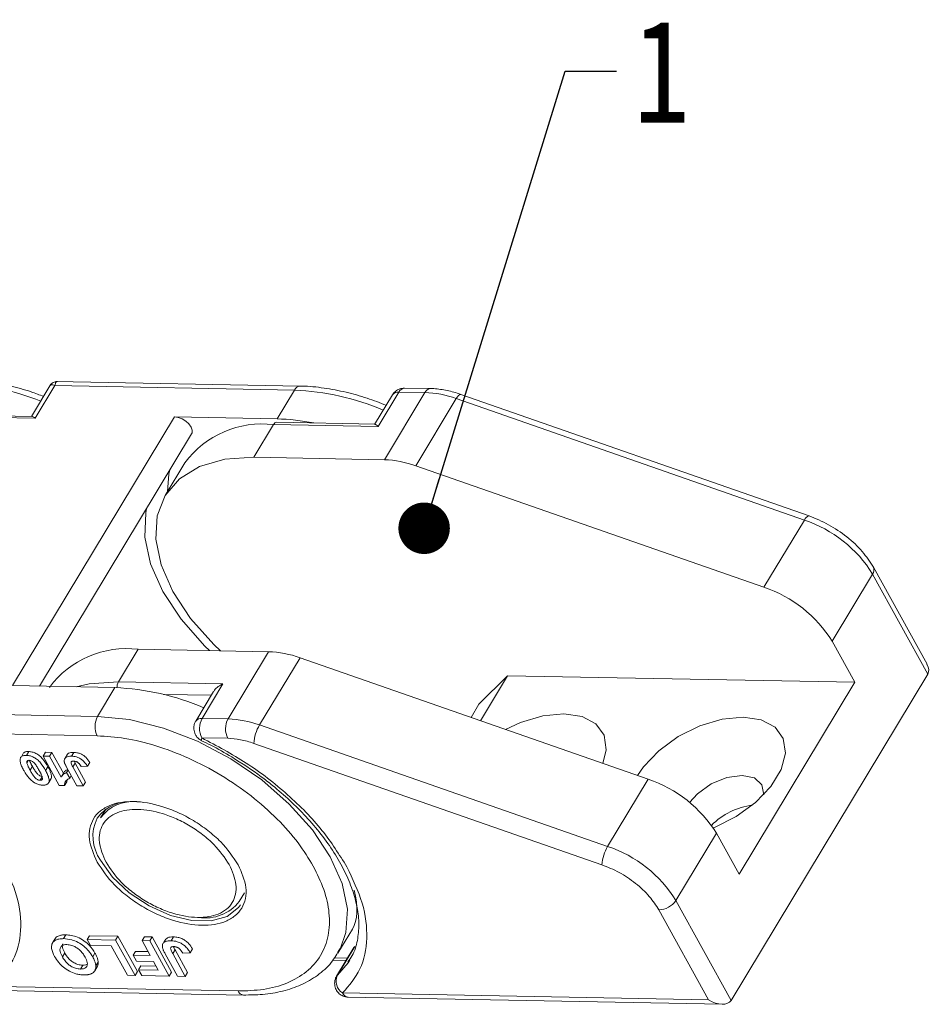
# Model space of a CAD drawing. Header units: millimetres. Extents: x 2698 to 3057, y -367 to -114.
# Tile 63 of 63: x 2997 to 3024, y -178 to -150. Entities that reach past the tile are written whole.
import ezdxf

# ---------------------------------------------------------------- set-up
doc = ezdxf.new("R2010")
doc.units = ezdxf.units.MM
doc.styles.get("Standard").update_dxf_attribs({"font": '仿宋_GB2312.ttf', "width": 0.8})
doc.dimstyles.new('副本 ISO-5', dxfattribs={"dimtxt": 3, "dimasz": 1.5, "dimexe": 1, "dimexo": 0.625, "dimgap": 0.5, "dimtad": 1, "dimtoh": 1, "dimdsep": 46, "dimtxsty": 'Standard', "dimcen": 2.5, "dimadec": 0, "dimazin": 0, "dimtfac": 1, "dimtmove": 0, "dimatfit": 3, "dimfxl": 0, "dimarcsym": 0})

msp = doc.modelspace()

# ---------------------------------------------------------------- linework, layer by layer
at = {"color": 7, "linetype": 'Continuous', "lineweight": 15}
for p, q in [((3005.316, -160.422), (2998.203, -160.286)), ((2998.055, -160.368), (2997.49, -161.305)), ((2997.597, -161.354), (2998.17, -160.403)), ((2998.17, -160.403), (3005.151, -160.536)), ((3005.151, -160.536), (3004.645, -161.375)), ((3007.589, -161.601), (3008.196, -160.594)), ((3008.954, -160.608), (3007.773, -162.566)), ((3008.196, -160.594), (3008.954, -160.608)), ((3009.119, -160.494), (3008.362, -160.48)), ((3008.012, -160.673), (3007.49, -161.538)), ((3008.69, -162.742), (3009.87, -160.785)), ((3009.87, -160.785), (3020.016, -164.322)), ((3020.152, -164.201), (3010.007, -160.663)), ((2994.781, -161.3), (2997.597, -161.354)), ((2997.511, -161.305), (2994.847, -161.255)), ((3001.655, -161.318), (2996.932, -169.148)), ((3004.645, -161.375), (3001.655, -161.318)), ((3007.505, -161.529), (3004.643, -161.474)), ((3003.97, -162.493), (3004.543, -161.543)), ((3004.543, -161.543), (3007.589, -161.601)), ((2997.721, -169.163), (3002.156, -161.81)), ((3001.958, -162.653), (3001.385, -163.604)), ((3003.97, -162.493), (3007.773, -162.566)), ((3008.69, -162.742), (3018.835, -166.28)), ((3020.016, -164.322), (3018.835, -166.28)), ((3020.152, -164.201), (3020.145, -164.2)), ((3023.59, -168.525), (3022.029, -165.699)), ((3020.825, -167.856), (3022.005, -165.899)), ((3022.005, -165.899), (3023.612, -168.809)), ((3000.023, -169.038), (3000.596, -168.087)), ((3004.4, -168.159), (3000.596, -168.087)), ((3020.825, -167.856), (3021.484, -169.051)), ((3004.4, -168.159), (3003.219, -170.117)), ((3004.136, -170.293), (3005.316, -168.335)), ((3015.461, -171.873), (3005.316, -168.335)), ((3011.362, -168.858), (3010.529, -169.691)), ((3010.572, -170.168), (3011.362, -168.858)), ((3021.484, -169.051), (3011.362, -168.858)), ((3017.877, -178.317), (3023.612, -168.809)), ((2996.932, -169.148), (2999.922, -169.205)), ((2999.922, -169.205), (2999.416, -170.044)), ((3003.069, -169.095), (3000.023, -169.038)), ((3002.461, -170.102), (3003.069, -169.095)), ((3018.111, -174.644), (3021.484, -169.051)), ((3002.731, -169.429), (3001.34, -169.402)), ((3002.798, -169.317), (3002.277, -170.182)), ((3010.529, -169.691), (3010.299, -170.073)), ((2999.416, -170.044), (2992.436, -169.911)), ((3003.219, -170.117), (3002.461, -170.102)), ((3014.281, -173.831), (3004.136, -170.293)), ((2992.294, -170.475), (2999.405, -170.61)), ((3003.208, -170.682), (3002.451, -170.668)), ((3014.117, -174.367), (3003.972, -170.829)), ((2997.261, -171.107), (2997.193, -171.219)), ((2997.34, -171.179), (2997.407, -171.067)), ((2997.826, -171.199), (2997.894, -171.087)), ((2998.3, -172.057), (2997.826, -171.199)), ((2997.826, -171.199), (2998.015, -171.202)), ((2998.082, -171.091), (2997.894, -171.087)), ((2998.015, -171.202), (2998.082, -171.091)), ((2998.015, -171.202), (2998.352, -171.813)), ((2998.419, -171.701), (2998.082, -171.091)), ((2998.539, -171.144), (2998.471, -171.256)), ((2998.657, -171.204), (2998.725, -171.092)), ((2997.354, -171.404), (2997.403, -171.323)), ((2997.448, -171.61), (2997.515, -171.498)), ((2997.968, -171.509), (2997.901, -171.621)), ((2998.812, -172.066), (2998.513, -171.526)), ((2998.693, -171.515), (2998.761, -171.403)), ((2998.693, -171.515), (2999, -172.07)), ((2998.761, -171.403), (2998.729, -171.339)), ((2999.067, -171.958), (2998.761, -171.403)), ((2999.118, -171.495), (2998.935, -171.503)), ((2999.118, -171.495), (2999.185, -171.384)), ((2997.74, -171.904), (2997.8, -171.806)), ((2998.428, -171.686), (2998.361, -171.798)), ((2998.514, -171.68), (2998.558, -171.607)), ((2998.514, -171.68), (2998.605, -171.845)), ((2998.605, -171.845), (2998.649, -171.772)), ((2997.995, -171.965), (2998.062, -171.853)), ((2998.3, -172.057), (2998.451, -172.059)), ((2998.518, -171.948), (2998.451, -172.059)), ((2998.518, -171.948), (2998.524, -171.893)), ((2999, -172.07), (2998.812, -172.066)), ((2999, -172.07), (2999.067, -171.958)), ((3015.461, -171.873), (3014.281, -173.831)), ((2999.655, -172.746), (2999.504, -172.996)), ((3016.27, -175.407), (3017.451, -173.45)), ((3018.111, -174.644), (3017.451, -173.45)), ((3003.546, -175.434), (3003.697, -175.183)), ((3017.877, -178.317), (3016.27, -175.407)), ((3015.775, -175.681), (3017.224, -178.305)), ((2998.426, -176.519), (2998.493, -176.408)), ((3006.422, -176.939), (3006.842, -176.243)), ((2998.17, -176.532), (2998.103, -176.644)), ((2999.113, -176.546), (2999.18, -176.434)), ((2999.113, -176.546), (2999.942, -176.561)), ((2999.208, -176.717), (2999.113, -176.546)), ((3000.009, -176.449), (2999.18, -176.434)), ((2999.942, -176.561), (3000.009, -176.449)), ((2999.942, -176.561), (3000.51, -177.591)), ((3000.578, -177.479), (3000.009, -176.449)), ((3000.71, -176.576), (3000.778, -176.464)), ((3000.71, -176.576), (3000.936, -176.58)), ((3000.951, -177.011), (3000.71, -176.576)), ((3001.004, -176.468), (3000.778, -176.464)), ((3000.936, -176.58), (3001.004, -176.468)), ((3000.936, -176.58), (3001.505, -177.61)), ((3001.572, -177.498), (3001.004, -176.468)), ((3001.405, -176.53), (3001.337, -176.642)), ((3001.561, -176.579), (3001.628, -176.467)), ((2998.389, -177.045), (2998.457, -176.933)), ((2999.81, -176.729), (2999.208, -176.717)), ((2999.273, -177.052), (2999.34, -176.94)), ((3000.284, -177.586), (2999.81, -176.729)), ((3000.453, -177.002), (3000.521, -176.89)), ((3000.888, -176.897), (3000.521, -176.89)), ((3001.746, -177.614), (3001.388, -176.965)), ((3001.604, -176.952), (3001.672, -176.84)), ((3001.604, -176.952), (3001.972, -177.618)), ((3002.039, -177.507), (3001.672, -176.84)), ((3002.113, -176.929), (3001.894, -176.938)), ((3002.113, -176.929), (3002.181, -176.817)), ((3006.888, -176.777), (3006.382, -177.616)), ((3006.406, -177.586), (3006.912, -176.747)), ((3006.482, -176.83), (3006.422, -176.939)), ((3006.888, -176.777), (3006.912, -176.747)), ((2999.365, -177.312), (2999.432, -177.201)), ((3000.548, -177.174), (3000.453, -177.002)), ((3000.453, -177.002), (3000.951, -177.011)), ((3001.045, -177.183), (3000.548, -177.174)), ((3001.184, -177.434), (3001.045, -177.183)), ((3006.266, -177.148), (3006.659, -177.156)), ((3006.701, -177.086), (3006.31, -177.079)), ((3006.715, -177.223), (3006.406, -177.586)), ((3006.764, -177.146), (3006.715, -177.223)), ((2998.914, -177.404), (2998.982, -177.292)), ((2999.334, -177.453), (2999.401, -177.341)), ((3000.51, -177.591), (3000.578, -177.479)), ((3000.611, -177.423), (3000.679, -177.311)), ((3000.706, -177.594), (3000.611, -177.423)), ((3000.611, -177.423), (3001.184, -177.434)), ((3001.121, -177.319), (3000.679, -177.311)), ((3001.505, -177.61), (3001.572, -177.498)), ((3001.972, -177.618), (3002.039, -177.507)), ((3000.51, -177.591), (3000.284, -177.586)), ((3001.505, -177.61), (3000.706, -177.594)), ((3001.972, -177.618), (3001.746, -177.614)), ((3003.51, -178.044), (2996.399, -177.909)), ((2996.558, -178.029), (3003.671, -178.164)), ((3017.224, -178.305), (3006.556, -178.102)), ((3006.717, -178.222), (3017.616, -178.429))]:
    msp.add_line(p, q, dxfattribs=at)
at = {"color": 7, "linetype": 'Continuous', "lineweight": 15, "flags": 128}
for points in [[(3010.007, -160.663), (3009.991, -160.662), (3009.965, -160.672), (3009.935, -160.697), (3009.903, -160.735), (3009.87, -160.785)], [(3002.156, -161.81), (3002.169, -161.78), (3002.173, -161.701), (3002.141, -161.613), (3002.077, -161.523), (3001.986, -161.442), (3001.879, -161.377), (3001.765, -161.334), (3001.655, -161.318)], [(3002.996, -168.132), (3002.803, -167.948), (3002.128, -167.192), (3001.609, -166.409), (3001.265, -165.63), (3001.111, -164.884), (3001.151, -164.2), (3001.385, -163.604), (3001.803, -163.12), (3002.389, -162.765), (3003.121, -162.553), (3003.97, -162.493)], [(3001.518, -162.868), (3001.492, -162.985), (3001.451, -163.494)], [(3002.673, -168.126), (3002.543, -167.999), (3001.85, -167.214), (3001.315, -166.404), (3000.957, -165.597), (3000.789, -164.822), (3000.817, -164.109), (3000.843, -163.987)], [(2998.794, -169.184), (2999.174, -169.097), (3000.023, -169.038)], [(2999.416, -170.044), (3000.35, -170.138), (3001.333, -170.382), (3002.328, -170.767), (3003.296, -171.278), (3004.199, -171.896), (3005.004, -172.596), (3005.679, -173.352), (3006.198, -174.134), (3006.541, -174.913), (3006.696, -175.659), (3006.655, -176.343), (3006.482, -176.83)], [(3014.144, -171.414), (3014.237, -171.013), (3014.176, -170.592), (3013.935, -170.261), (3013.535, -170.046), (3013.007, -169.964), (3012.394, -170.024), (3011.746, -170.219), (3011.307, -170.424)], [(3017.357, -173.294), (3017.4, -173.277), (3018.03, -172.962), (3018.592, -172.553), (3019.04, -172.083), (3019.338, -171.589), (3019.461, -171.112), (3019.4, -170.691), (3019.16, -170.36), (3018.759, -170.145), (3018.231, -170.064), (3017.618, -170.123), (3016.97, -170.318), (3016.34, -170.633), (3015.778, -171.042), (3015.33, -171.513), (3015.156, -171.767)], [(3002.451, -170.668), (3002.442, -170.707), (3002.44, -170.734), (3002.445, -170.748), (3002.447, -170.749)], [(3016.67, -172.55), (3016.9, -172.295), (3017.302, -172.009), (3017.758, -171.821), (3018.199, -171.761), (3018.557, -171.836), (3018.779, -172.037), (3018.832, -172.325)], [(3003.58, -175.532), (3003.523, -175.614), (3003.195, -175.873), (3002.728, -176.003), (3002.161, -175.992), (3001.54, -175.842), (3000.915, -175.564), (3000.336, -175.182), (2999.851, -174.726), (2999.499, -174.233)], [(3006.382, -177.616), (3006.387, -177.607), (3006.406, -177.586)]]:
    msp.add_lwpolyline(points, dxfattribs=at)
at = {"color": 7, "linetype": 'Continuous', "lineweight": 15}
for centre, radius, start, end in [((2995.067, -167.637), 7.294, 68.3448, 87.7425), ((3005.329, -160.618), 0.196, 93.1786, 155.2702), ((3004.852, -167.906), 7.376, 66.9302, 87.6801), ((3008.173, -160.794), 0.201, 83.2898, 143.2145), ((3008.378, -160.68), 0.201, 94.6003, 154.525), ((3009.129, -160.686), 0.192, 92.8711, 156.1688), ((3008.853, -163.598), 2.992, 70.1269, 88.0794), ((3004.652, -161.594), 0.121, 94.6003, 154.525), ((3004.496, -167.573), 6.2, 78.632, 88.6255), ((3004.214, -164.34), 2.817, 83.2898, 143.2145), ((3007.673, -165.556), 2.992, 70.1269, 88.0794), ((3020.204, -164.391), 0.2, 106.8843, 159.8837), ((3018.835, -167.857), 3.726, 31.6991, 71.5271), ((3021.844, -165.778), 0.201, 323.2832, 23.1993), ((3017.654, -169.814), 3.726, 31.6991, 71.5271), ((3000.267, -170.884), 2.817, 83.2898, 143.2145), ((3004.299, -171.149), 2.992, 70.1269, 88.0794), ((2999.607, -176.645), 7.446, 67.0294, 87.5808), ((3000.329, -169.207), 0.35, 151.0309, 179.929), ((2999.956, -170.337), 0.615, 151.5129, 206.3019), ((3002.436, -170.298), 0.197, 82.6109, 143.9068), ((3003.002, -170.395), 0.615, 151.5129, 206.3019), ((3003.759, -170.41), 0.615, 151.5129, 206.3019), ((3003.119, -173.107), 2.992, 70.1269, 88.0794), ((3005.142, -170.893), 1.172, 149.193, 176.8746), ((3014.281, -175.408), 3.726, 31.6991, 71.5271), ((3000.379, -173.733), 1.215, 83.0944, 143.5162), ((3000.452, -173.708), 1.186, 84.6992, 143.0479), ((3018.77, -174.674), 2.065, 97.3355, 135.1565), ((3000.486, -173.539), 1.206, 154.0035, 215.109), ((3015.287, -174.431), 1.172, 149.193, 176.8746), ((3013.1, -177.365), 3.726, 31.6991, 71.5271), ((3002.566, -174.677), 1.238, 260.6132, 322.2954), ((3015.759, -175.066), 0.615, 271.517, 326.2977), ((3006.777, -177.758), 0.409, 155.2299, 237.2051), ((3003.695, -177.964), 0.202, 203.351, 262.4785), ((3006.734, -178.031), 0.192, 201.6515, 264.851)]:
    msp.add_arc(centre, radius, start, end, dxfattribs=at)
for centre, major_axis, ratio, start_param, end_param in [((3023.128, -168.517), (-0.484, 0.292), 0.577335, 3.141552, 3.92695), ((3002.654, -172.344), (-4.084, 4.033), 0.34974, 3.225638, 3.671321), ((3017.393, -178.025), (-0.484, 0.292), 0.577335, 1.570756, 3.141552)]:
    msp.add_ellipse(centre, major_axis=major_axis, ratio=ratio, start_param=start_param, end_param=end_param, dxfattribs=at)
for points, knots in [([(2997.841, -160.723), (2997.72, -160.676), (2997.393, -160.551), (2996.848, -160.402), (2996.214, -160.284), (2995.765, -160.23), (2995.543, -160.238), (2995.522, -160.239)], [0, 0, 0, 0, 0.152792, 0.412524, 0.687556, 0.970748, 1, 1, 1, 1]), ([(2998.244, -160.287), (2998.223, -160.288), (2998.181, -160.291), (2998.122, -160.315), (2998.07, -160.352), (2998.045, -160.386), (2998.034, -160.403)], [0, 0, 0, 0, 0.245667, 0.5, 0.754333, 1, 1, 1, 1]), ([(2998.246, -160.288), (2998.245, -160.288), (2998.228, -160.282), (2998.207, -160.3), (2998.182, -160.342), (2998.175, -160.382), (2998.17, -160.403)], [0, 0, 0, 0, 0.017633, 0.425758, 0.692241, 1, 1, 1, 1]), ([(2998.17, -160.403), (2998.15, -160.395), (2998.112, -160.38), (2998.064, -160.379), (2998.038, -160.387), (2998.033, -160.405), (2998.033, -160.405)], [0, 0, 0, 0, 0.30764, 0.574047, 0.982149, 1, 1, 1, 1]), ([(3007.827, -160.979), (3007.643, -160.908), (3007.253, -160.757), (3006.644, -160.587), (3006.01, -160.471), (3005.56, -160.417), (3005.339, -160.425), (3005.318, -160.425)], [0, 0, 0, 0, 0.21558, 0.456063, 0.710711, 0.972916, 1, 1, 1, 1]), ([(3008.362, -160.481), (3008.314, -160.485), (3008.218, -160.492), (3008.092, -160.564), (3008.038, -160.638), (3008.013, -160.674)], [0, 0, 0, 0, 0.344912, 0.686749, 1, 1, 1, 1]), ([(3010.007, -160.666), (3009.969, -160.652), (3009.802, -160.592), (3009.505, -160.529), (3009.244, -160.486), (3009.122, -160.495), (3009.119, -160.495)], [0, 0, 0, 0, 0.127351, 0.55607, 0.989607, 1, 1, 1, 1]), ([(2997.511, -161.307), (2997.512, -161.307), (2997.528, -161.3), (2997.558, -161.323), (2997.589, -161.347), (2997.596, -161.353), (2997.597, -161.354)], [0, 0, 0, 0, 0.059879, 0.789821, 0.984042, 1, 1, 1, 1]), ([(3007.505, -161.532), (3007.514, -161.534), (3007.534, -161.539), (3007.568, -161.577), (3007.589, -161.6), (3007.589, -161.601)], [0, 0, 0, 0, 0.457076, 0.987772, 1, 1, 1, 1]), ([(3022.029, -165.699), (3021.929, -165.543), (3021.728, -165.233), (3021.265, -164.804), (3020.727, -164.437), (3020.339, -164.279), (3020.146, -164.2)], [0, 0, 0, 0, 0.250933, 0.501252, 0.750944, 1, 1, 1, 1]), ([(3002.802, -169.318), (3002.809, -169.306), (3002.837, -169.253), (3002.93, -169.173), (3003.02, -169.118), (3003.068, -169.096), (3003.069, -169.095)], [0, 0, 0, 0, 0.14157, 0.575511, 0.990439, 1, 1, 1, 1]), ([(3002.278, -170.182), (3002.276, -170.184), (3002.253, -170.211), (3002.231, -170.28), (3002.223, -170.347), (3002.219, -170.381)], [0, 0, 0, 0, 0.030018, 0.509064, 1, 1, 1, 1]), ([(3002.219, -170.381), (3002.224, -170.433), (3002.231, -170.509), (3002.284, -170.612), (3002.347, -170.692), (3002.415, -170.728), (3002.447, -170.746)], [0, 0, 0, 0, 0.341362, 0.497827, 0.760064, 1, 1, 1, 1]), ([(2999.405, -170.61), (2999.671, -170.627), (3000.218, -170.662), (3001.123, -170.884), (3002.073, -171.241), (3003.019, -171.737), (3003.899, -172.342), (3004.659, -173.016), (3005.277, -173.713), (3005.563, -174.181), (3005.702, -174.408)], [0, 0, 0, 0, 0.116516, 0.240011, 0.368641, 0.5, 0.631359, 0.759989, 0.883484, 1, 1, 1, 1]), ([(3002.451, -170.668), (3002.891, -170.901), (3003.785, -171.375), (3004.982, -172.309), (3006.002, -173.345), (3006.458, -174.069), (3006.682, -174.426)], [0, 0, 0, 0, 0.2464531, 0.5, 0.7535469, 1, 1, 1, 1]), ([(3002.445, -170.753), (3002.535, -170.795), (3002.835, -170.936), (3003.125, -171.106), (3003.328, -171.225)], [0, 0, 0, 0, 0.298992, 1, 1, 1, 1]), ([(2997.165, -171.262), (2997.17, -171.251), (2997.18, -171.229), (2997.208, -171.205), (2997.243, -171.189), (2997.279, -171.181), (2997.312, -171.179), (2997.33, -171.179), (2997.34, -171.179)], [0, 0, 0, 0, 0.198198, 0.402912, 0.587132, 0.777233, 0.888271, 1, 1, 1, 1]), ([(2997.407, -171.067), (2997.396, -171.067), (2997.375, -171.067), (2997.34, -171.071), (2997.305, -171.079), (2997.277, -171.092), (2997.265, -171.104), (2997.262, -171.107)], [0, 0, 0, 0, 0.181274, 0.363619, 0.620318, 0.884712, 1, 1, 1, 1]), ([(2997.34, -171.179), (2997.378, -171.182), (2997.448, -171.188), (2997.559, -171.235), (2997.665, -171.303), (2997.792, -171.435), (2997.857, -171.545), (2997.901, -171.621)], [0, 0, 0, 0, 0.163658, 0.30077, 0.437488, 0.617131, 1, 1, 1, 1]), ([(2997.968, -171.509), (2997.923, -171.431), (2997.859, -171.323), (2997.731, -171.19), (2997.623, -171.12), (2997.508, -171.075), (2997.441, -171.07), (2997.407, -171.067)], [0, 0, 0, 0, 0.392565, 0.550331, 0.709672, 0.855834, 1, 1, 1, 1]), ([(2998.444, -171.363), (2998.444, -171.337), (2998.442, -171.287), (2998.487, -171.234), (2998.562, -171.206), (2998.624, -171.204), (2998.657, -171.204)], [0, 0, 0, 0, 0.250131, 0.500424, 0.737579, 1, 1, 1, 1]), ([(2998.725, -171.092), (2998.683, -171.094), (2998.612, -171.097), (2998.551, -171.123), (2998.541, -171.143), (2998.54, -171.145)], [0, 0, 0, 0, 0.571961, 0.966852, 1, 1, 1, 1]), ([(2998.657, -171.204), (2998.703, -171.207), (2998.778, -171.213), (2998.892, -171.26), (2998.984, -171.322), (2999.062, -171.404), (2999.099, -171.465), (2999.118, -171.495)], [0, 0, 0, 0, 0.260797, 0.425867, 0.59129, 0.792805, 1, 1, 1, 1]), ([(2999.185, -171.384), (2999.153, -171.333), (2999.105, -171.257), (2998.996, -171.169), (2998.904, -171.123), (2998.81, -171.097), (2998.754, -171.094), (2998.725, -171.092)], [0, 0, 0, 0, 0.338888, 0.504857, 0.671216, 0.832562, 1, 1, 1, 1]), ([(3003.328, -171.225), (3003.62, -171.412), (3004.03, -171.674), (3004.585, -172.109), (3005.029, -172.493), (3005.505, -172.969), (3005.939, -173.479), (3006.319, -174.013), (3006.627, -174.557), (3006.854, -175.096), (3006.994, -175.618), (3007.046, -176.118), (3006.997, -176.588), (3006.891, -176.957), (3006.752, -177.141), (3006.705, -177.204)], [0, 0, 0, 0, 0.106435, 0.149367, 0.220005, 0.292274, 0.368645, 0.44702, 0.526656, 0.607159, 0.688637, 0.771795, 0.858426, 0.952049, 1, 1, 1, 1]), ([(2997.259, -171.607), (2997.239, -171.568), (2997.2, -171.495), (2997.162, -171.387), (2997.151, -171.308), (2997.162, -171.271), (2997.165, -171.262)], [0, 0, 0, 0, 0.315332, 0.60954, 0.905311, 1, 1, 1, 1]), ([(2997.354, -171.404), (2997.352, -171.393), (2997.349, -171.37), (2997.356, -171.342), (2997.38, -171.326), (2997.403, -171.322), (2997.416, -171.322), (2997.419, -171.322)], [0, 0, 0, 0, 0.254136, 0.511473, 0.743296, 0.955163, 1, 1, 1, 1]), ([(2997.448, -171.61), (2997.437, -171.591), (2997.422, -171.563), (2997.402, -171.524), (2997.386, -171.49), (2997.367, -171.449), (2997.359, -171.419), (2997.354, -171.404)], [0, 0, 0, 0, 0.274633, 0.411949, 0.549338, 0.773806, 1, 1, 1, 1]), ([(2997.419, -171.322), (2997.434, -171.323), (2997.46, -171.326), (2997.5, -171.342), (2997.543, -171.373), (2997.6, -171.431), (2997.655, -171.516), (2997.692, -171.582), (2997.711, -171.615)], [0, 0, 0, 0, 0.107873, 0.187625, 0.267851, 0.429991, 0.712205, 1, 1, 1, 1]), ([(2997.515, -171.498), (2997.505, -171.479), (2997.489, -171.451), (2997.47, -171.413), (2997.453, -171.378), (2997.439, -171.348), (2997.433, -171.328), (2997.432, -171.324)], [0, 0, 0, 0, 0.325963, 0.488942, 0.65201, 0.918431, 1, 1, 1, 1]), ([(2997.808, -171.793), (2997.793, -171.791), (2997.768, -171.788), (2997.727, -171.772), (2997.679, -171.738), (2997.622, -171.676), (2997.567, -171.591), (2997.533, -171.529), (2997.515, -171.498)], [0, 0, 0, 0, 0.104756, 0.185457, 0.266418, 0.46589, 0.731119, 1, 1, 1, 1]), ([(2998.062, -171.853), (2998.066, -171.839), (2998.073, -171.812), (2998.07, -171.766), (2998.06, -171.72), (2998.042, -171.662), (2998.012, -171.591), (2997.983, -171.536), (2997.968, -171.509)], [0, 0, 0, 0, 0.139146, 0.281957, 0.412162, 0.543334, 0.77068, 1, 1, 1, 1]), ([(2998.513, -171.526), (2998.508, -171.516), (2998.497, -171.497), (2998.483, -171.469), (2998.47, -171.442), (2998.46, -171.415), (2998.45, -171.389), (2998.446, -171.372), (2998.444, -171.363)], [0, 0, 0, 0, 0.17356, 0.347204, 0.509111, 0.671402, 0.835171, 1, 1, 1, 1]), ([(2998.724, -171.346), (2998.708, -171.347), (2998.681, -171.348), (2998.654, -171.361), (2998.642, -171.381), (2998.649, -171.433), (2998.674, -171.479), (2998.693, -171.515)], [0, 0, 0, 0, 0.18477, 0.299721, 0.415218, 0.548197, 1, 1, 1, 1]), ([(2998.851, -171.396), (2998.844, -171.39), (2998.829, -171.379), (2998.805, -171.365), (2998.781, -171.356), (2998.759, -171.35), (2998.74, -171.347), (2998.729, -171.347), (2998.724, -171.346)], [0, 0, 0, 0, 0.1867906, 0.3791992, 0.5551697, 0.7385785, 0.8683668, 1, 1, 1, 1]), ([(2998.935, -171.503), (2998.931, -171.496), (2998.923, -171.483), (2998.911, -171.464), (2998.898, -171.446), (2998.884, -171.429), (2998.869, -171.412), (2998.857, -171.401), (2998.851, -171.396)], [0, 0, 0, 0, 0.180506, 0.361241, 0.518043, 0.675328, 0.83608, 1, 1, 1, 1]), ([(2997.547, -171.955), (2997.528, -171.941), (2997.491, -171.914), (2997.431, -171.855), (2997.368, -171.78), (2997.318, -171.706), (2997.283, -171.648), (2997.267, -171.621), (2997.259, -171.607)], [0, 0, 0, 0, 0.135635, 0.2748349, 0.5195262, 0.7698916, 0.8848781, 1, 1, 1, 1]), ([(2997.74, -171.904), (2997.726, -171.903), (2997.7, -171.9), (2997.66, -171.884), (2997.611, -171.85), (2997.554, -171.788), (2997.5, -171.703), (2997.465, -171.641), (2997.448, -171.61)], [0, 0, 0, 0, 0.104756, 0.185457, 0.266418, 0.46589, 0.731119, 1, 1, 1, 1]), ([(2997.711, -171.615), (2997.722, -171.634), (2997.737, -171.663), (2997.757, -171.701), (2997.773, -171.736), (2997.792, -171.776), (2997.8, -171.807), (2997.805, -171.822)], [0, 0, 0, 0, 0.273739, 0.410607, 0.547546, 0.772914, 1, 1, 1, 1]), ([(2997.805, -171.822), (2997.807, -171.833), (2997.811, -171.856), (2997.803, -171.884), (2997.779, -171.901), (2997.756, -171.904), (2997.743, -171.904), (2997.74, -171.904)], [0, 0, 0, 0, 0.25457, 0.512358, 0.744117, 0.959931, 1, 1, 1, 1]), ([(2997.901, -171.621), (2997.911, -171.64), (2997.931, -171.678), (2997.958, -171.736), (2997.982, -171.794), (2997.998, -171.853), (2998.007, -171.912), (2997.999, -171.947), (2997.995, -171.965)], [0, 0, 0, 0, 0.157873, 0.316094, 0.480864, 0.646911, 0.820617, 1, 1, 1, 1]), ([(2998.362, -171.799), (2998.374, -171.782), (2998.397, -171.747), (2998.45, -171.708), (2998.493, -171.689), (2998.514, -171.68)], [0, 0, 0, 0, 0.338737, 0.666225, 1, 1, 1, 1]), ([(2998.546, -171.586), (2998.532, -171.593), (2998.496, -171.61), (2998.457, -171.645), (2998.437, -171.674), (2998.429, -171.687)], [0, 0, 0, 0, 0.288949, 0.697339, 1, 1, 1, 1]), ([(2997.819, -172.047), (2997.808, -172.047), (2997.786, -172.046), (2997.747, -172.041), (2997.7, -172.031), (2997.648, -172.012), (2997.595, -171.987), (2997.563, -171.966), (2997.547, -171.955)], [0, 0, 0, 0, 0.1283328, 0.2574326, 0.440518, 0.6291612, 0.8116088, 1, 1, 1, 1]), ([(2997.995, -171.965), (2997.99, -171.975), (2997.979, -171.997), (2997.951, -172.021), (2997.916, -172.037), (2997.88, -172.045), (2997.848, -172.047), (2997.829, -172.047), (2997.819, -172.047)], [0, 0, 0, 0, 0.1987876, 0.4041893, 0.5865566, 0.7745054, 0.8868914, 1, 1, 1, 1]), ([(2998.032, -171.895), (2998.037, -171.891), (2998.051, -171.879), (2998.058, -171.863), (2998.062, -171.853)], [0, 0, 0, 0, 0.346608, 1, 1, 1, 1]), ([(2998.605, -171.845), (2998.584, -171.854), (2998.54, -171.874), (2998.491, -171.921), (2998.449, -171.978), (2998.45, -172.032), (2998.451, -172.059)], [0, 0, 0, 0, 0.231991, 0.470608, 0.725524, 1, 1, 1, 1]), ([(3003.515, -174.366), (3003.362, -174.139), (3003.126, -173.788), (3002.638, -173.364), (3002.214, -173.072), (3001.758, -172.832), (3001.158, -172.605), (3000.44, -172.482), (2999.839, -172.579), (2999.489, -172.792), (2999.335, -172.934), (2999.298, -173.028), (2999.298, -173.03)], [0, 0, 0, 0, 0.159417, 0.246117, 0.332891, 0.419591, 0.506365, 0.665781, 0.825198, 0.911899, 0.998672, 1, 1, 1, 1]), ([(2999.662, -174.293), (2999.577, -174.095), (2999.445, -173.791), (2999.466, -173.428), (2999.56, -173.183), (2999.733, -172.984), (3000.047, -172.802), (3000.568, -172.716), (3001.196, -172.824), (3001.72, -173.022), (3002.118, -173.232), (3002.488, -173.486), (3002.914, -173.857), (3003.12, -174.163), (3003.253, -174.361)], [0, 0, 0, 0, 0.119721, 0.184892, 0.25, 0.31517, 0.380279, 0.5, 0.619721, 0.684892, 0.75, 0.81517, 0.880279, 1, 1, 1, 1]), ([(2999.298, -173.03), (2999.256, -173.118), (2999.173, -173.297), (2999.154, -173.714), (2999.304, -174.062), (2999.4, -174.288)], [0, 0, 0, 0, 0.257486, 0.519196, 1, 1, 1, 1]), ([(2996.405, -177.814), (2996.605, -177.606), (2997.012, -177.182), (2997.22, -176.298), (2997.128, -175.299), (2996.791, -174.586), (2996.625, -174.235)], [0, 0, 0, 0, 0.2461706, 0.5, 0.7538294, 1, 1, 1, 1]), ([(2999.4, -174.288), (2999.553, -174.515), (2999.789, -174.865), (3000.277, -175.29), (3000.701, -175.581), (3001.157, -175.822), (3001.757, -176.048), (3002.476, -176.172), (3003.073, -176.073), (3003.432, -175.865), (3003.63, -175.637), (3003.738, -175.356), (3003.763, -174.941), (3003.612, -174.592), (3003.515, -174.366)], [0, 0, 0, 0, 0.119721, 0.184834, 0.25, 0.315112, 0.380279, 0.5, 0.619721, 0.684834, 0.75, 0.815112, 0.880279, 1, 1, 1, 1]), ([(3003.253, -174.361), (3003.338, -174.558), (3003.47, -174.863), (3003.449, -175.225), (3003.355, -175.471), (3003.182, -175.67), (3002.868, -175.851), (3002.347, -175.938), (3001.719, -175.83), (3001.195, -175.632), (3000.797, -175.422), (3000.427, -175.168), (3000.001, -174.797), (2999.795, -174.491), (2999.662, -174.293)], [0, 0, 0, 0, 0.119721, 0.184892, 0.25, 0.31517, 0.380279, 0.5, 0.619721, 0.684892, 0.75, 0.81517, 0.880279, 1, 1, 1, 1]), ([(3005.702, -174.408), (3005.814, -174.634), (3006.043, -175.1), (3006.19, -175.789), (3006.166, -176.447), (3005.942, -177.031), (3005.53, -177.502), (3004.959, -177.83), (3004.282, -178.022), (3003.762, -178.037), (3003.51, -178.044)], [0, 0, 0, 0, 0.116516, 0.240011, 0.368641, 0.5, 0.631359, 0.759989, 0.883484, 1, 1, 1, 1]), ([(3015.775, -175.681), (3015.69, -175.548), (3015.516, -175.277), (3015.107, -174.898), (3014.629, -174.574), (3014.285, -174.435), (3014.117, -174.367)], [0, 0, 0, 0, 0.244904, 0.5, 0.755096, 1, 1, 1, 1]), ([(3006.682, -174.426), (3006.851, -174.782), (3007.195, -175.505), (3007.308, -176.523), (3007.129, -177.431), (3006.745, -177.88), (3006.556, -178.102)], [0, 0, 0, 0, 0.246453, 0.5, 0.753547, 1, 1, 1, 1]), ([(2998.493, -176.408), (2998.458, -176.408), (2998.388, -176.409), (2998.281, -176.434), (2998.2, -176.475), (2998.181, -176.523), (2998.176, -176.535)], [0, 0, 0, 0, 0.24493, 0.495522, 0.875497, 1, 1, 1, 1]), ([(2999.34, -176.94), (2999.291, -176.862), (2999.21, -176.733), (2999.02, -176.573), (2998.834, -176.472), (2998.651, -176.417), (2998.544, -176.411), (2998.493, -176.408)], [0, 0, 0, 0, 0.286557, 0.472916, 0.659553, 0.83995, 1, 1, 1, 1]), ([(2998.16, -177.035), (2998.124, -176.958), (2998.063, -176.829), (2998.075, -176.672), (2998.151, -176.574), (2998.276, -176.523), (2998.378, -176.521), (2998.426, -176.519)], [0, 0, 0, 0, 0.285867, 0.472386, 0.659209, 0.841724, 1, 1, 1, 1]), ([(2998.389, -177.045), (2998.363, -176.992), (2998.321, -176.907), (2998.316, -176.798), (2998.358, -176.73), (2998.431, -176.694), (2998.493, -176.692), (2998.521, -176.691)], [0, 0, 0, 0, 0.299277, 0.48955, 0.681144, 0.854685, 1, 1, 1, 1]), ([(2998.457, -176.933), (2998.432, -176.881), (2998.391, -176.797), (2998.38, -176.703), (2998.401, -176.674), (2998.406, -176.666)], [0, 0, 0, 0, 0.538856, 0.881446, 1, 1, 1, 1]), ([(2998.426, -176.519), (2998.503, -176.526), (2998.638, -176.537), (2998.849, -176.623), (2999.022, -176.738), (2999.171, -176.886), (2999.237, -176.993), (2999.273, -177.052)], [0, 0, 0, 0, 0.24017, 0.421217, 0.602249, 0.783608, 1, 1, 1, 1]), ([(2998.521, -176.691), (2998.568, -176.696), (2998.65, -176.704), (2998.778, -176.762), (2998.892, -176.842), (2998.985, -176.944), (2999.03, -177.019), (2999.051, -177.054)], [0, 0, 0, 0, 0.223725, 0.396484, 0.568818, 0.795185, 1, 1, 1, 1]), ([(3001.305, -176.77), (3001.304, -176.739), (3001.302, -176.678), (3001.357, -176.615), (3001.447, -176.582), (3001.521, -176.58), (3001.561, -176.579)], [0, 0, 0, 0, 0.252615, 0.502607, 0.739519, 1, 1, 1, 1]), ([(3001.628, -176.467), (3001.563, -176.469), (3001.47, -176.471), (3001.422, -176.518), (3001.408, -176.532)], [0, 0, 0, 0, 0.697351, 1, 1, 1, 1]), ([(3001.561, -176.579), (3001.619, -176.584), (3001.712, -176.592), (3001.851, -176.651), (3001.96, -176.727), (3002.05, -176.824), (3002.093, -176.895), (3002.113, -176.929)], [0, 0, 0, 0, 0.275623, 0.438658, 0.601859, 0.808255, 1, 1, 1, 1]), ([(3002.181, -176.817), (3002.149, -176.766), (3002.098, -176.684), (3001.983, -176.58), (3001.872, -176.516), (3001.748, -176.475), (3001.671, -176.47), (3001.628, -176.467)], [0, 0, 0, 0, 0.28604, 0.458882, 0.632659, 0.793219, 1, 1, 1, 1]), ([(2998.982, -177.292), (2998.935, -177.288), (2998.855, -177.28), (2998.731, -177.226), (2998.622, -177.152), (2998.527, -177.05), (2998.481, -176.973), (2998.457, -176.933)], [0, 0, 0, 0, 0.2242, 0.389741, 0.554961, 0.764875, 1, 1, 1, 1]), ([(2999.432, -177.201), (2999.431, -177.186), (2999.428, -177.157), (2999.417, -177.112), (2999.402, -177.069), (2999.384, -177.026), (2999.364, -176.983), (2999.348, -176.954), (2999.34, -176.94)], [0, 0, 0, 0, 0.1771424, 0.3556156, 0.5153916, 0.6757788, 0.8376976, 1, 1, 1, 1]), ([(3001.388, -176.965), (3001.377, -176.946), (3001.362, -176.918), (3001.343, -176.88), (3001.329, -176.847), (3001.314, -176.81), (3001.308, -176.783), (3001.305, -176.77)], [0, 0, 0, 0, 0.2893179, 0.4339745, 0.5788177, 0.7885957, 1, 1, 1, 1]), ([(3001.641, -176.75), (3001.621, -176.751), (3001.59, -176.752), (3001.557, -176.767), (3001.542, -176.791), (3001.551, -176.854), (3001.581, -176.909), (3001.604, -176.952)], [0, 0, 0, 0, 0.18477, 0.299721, 0.415218, 0.548197, 1, 1, 1, 1]), ([(3001.672, -176.84), (3001.656, -176.814), (3001.638, -176.784), (3001.631, -176.756), (3001.63, -176.751)], [0, 0, 0, 0, 0.857685, 1, 1, 1, 1]), ([(3001.793, -176.809), (3001.784, -176.803), (3001.767, -176.789), (3001.738, -176.773), (3001.709, -176.761), (3001.683, -176.755), (3001.66, -176.751), (3001.647, -176.751), (3001.641, -176.75)], [0, 0, 0, 0, 0.186791, 0.379199, 0.55517, 0.738578, 0.868367, 1, 1, 1, 1]), ([(3001.894, -176.938), (3001.89, -176.93), (3001.88, -176.914), (3001.865, -176.891), (3001.849, -176.87), (3001.833, -176.849), (3001.815, -176.829), (3001.8, -176.816), (3001.793, -176.809)], [0, 0, 0, 0, 0.180506, 0.361241, 0.518043, 0.675328, 0.83608, 1, 1, 1, 1]), ([(3003.669, -178.161), (3003.857, -178.16), (3004.257, -178.158), (3004.819, -178.057), (3005.36, -177.876), (3005.838, -177.598), (3006.234, -177.248), (3006.402, -176.95), (3006.481, -176.81)], [0, 0, 0, 0, 0.148206, 0.315855, 0.486222, 0.660229, 0.840327, 1, 1, 1, 1]), ([(2999.012, -177.575), (2998.975, -177.573), (2998.902, -177.57), (2998.76, -177.54), (2998.591, -177.472), (2998.416, -177.356), (2998.264, -177.205), (2998.197, -177.095), (2998.16, -177.035)], [0, 0, 0, 0, 0.115686, 0.234115, 0.41615, 0.598228, 0.779157, 1, 1, 1, 1]), ([(2998.914, -177.404), (2998.892, -177.402), (2998.847, -177.4), (2998.762, -177.381), (2998.664, -177.339), (2998.576, -177.279), (2998.513, -177.219), (2998.449, -177.144), (2998.413, -177.085), (2998.389, -177.045)], [0, 0, 0, 0, 0.11085, 0.2248001, 0.3900731, 0.5550254, 0.6586813, 0.7652557, 1, 1, 1, 1]), ([(2999.051, -177.054), (2999.077, -177.107), (2999.119, -177.192), (2999.123, -177.299), (2999.082, -177.364), (2999.009, -177.4), (2998.945, -177.403), (2998.914, -177.404)], [0, 0, 0, 0, 0.303112, 0.485747, 0.669483, 0.839714, 1, 1, 1, 1]), ([(2999.115, -177.262), (2999.101, -177.27), (2999.066, -177.291), (2999.014, -177.291), (2998.982, -177.292)], [0, 0, 0, 0, 0.395476, 1, 1, 1, 1]), ([(2999.273, -177.052), (2999.283, -177.071), (2999.304, -177.109), (2999.326, -177.16), (2999.342, -177.203), (2999.354, -177.24), (2999.362, -177.277), (2999.364, -177.301), (2999.365, -177.312)], [0, 0, 0, 0, 0.213852, 0.428483, 0.569883, 0.711695, 0.855402, 1, 1, 1, 1]), ([(2999.4, -177.34), (2999.404, -177.334), (2999.418, -177.311), (2999.428, -177.274), (2999.433, -177.233), (2999.433, -177.212), (2999.432, -177.201)], [0, 0, 0, 0, 0.1641, 0.576176, 0.787449, 1, 1, 1, 1]), ([(2999.237, -177.539), (2999.229, -177.543), (2999.213, -177.55), (2999.187, -177.558), (2999.159, -177.564), (2999.121, -177.571), (2999.073, -177.575), (2999.032, -177.575), (2999.012, -177.575)], [0, 0, 0, 0, 0.128731, 0.2578661, 0.3866255, 0.5157152, 0.7569763, 1, 1, 1, 1]), ([(2999.365, -177.312), (2999.365, -177.325), (2999.366, -177.352), (2999.36, -177.388), (2999.349, -177.422), (2999.331, -177.462), (2999.298, -177.505), (2999.258, -177.528), (2999.237, -177.539)], [0, 0, 0, 0, 0.133073, 0.266997, 0.39515, 0.524204, 0.757496, 1, 1, 1, 1]), ([(3006.383, -177.616), (3006.381, -177.618), (3006.358, -177.645), (3006.336, -177.714), (3006.328, -177.781), (3006.324, -177.814)], [0, 0, 0, 0, 0.030018, 0.509064, 1, 1, 1, 1]), ([(3006.324, -177.814), (3006.329, -177.867), (3006.336, -177.943), (3006.389, -178.046), (3006.458, -178.131), (3006.571, -178.197), (3006.666, -178.229), (3006.715, -178.221), (3006.717, -178.221)], [0, 0, 0, 0, 0.247723, 0.361267, 0.55157, 0.761855, 0.989577, 1, 1, 1, 1])]:
    msp.add_open_spline(points, degree=3, knots=knots, dxfattribs=at)
msp.add_open_spline([(3003.972, -170.829), (3003.84, -170.788), (3003.575, -170.706), (3003.33, -170.69), (3003.208, -170.682)], degree=3, dxfattribs=at)

# ---------------------------------------------------------------- texts
at = {"color": 5, "lineweight": 9, "insert": (3015.041, -149.745), "char_height": 3, "width": 2.50007, "attachment_point": 1}
msp.add_mtext('1', dxfattribs=at)

# ---------------------------------------------------------------- leaders
at = {"color": 5, "lineweight": 9, "annotation_type": 0, "has_hookline": 1, "hookline_direction": 0, "text_width": 0.934}
msp.add_leader([(3008.933, -164.562), (3013.041, -151.245), (3014.541, -151.245)], dimstyle='副本 ISO-5', override={"dimgap": 0.5, "dimtad": 0, "dimldrblk": 'Dot'}, dxfattribs=at)

doc.saveas('drawing.dxf')
